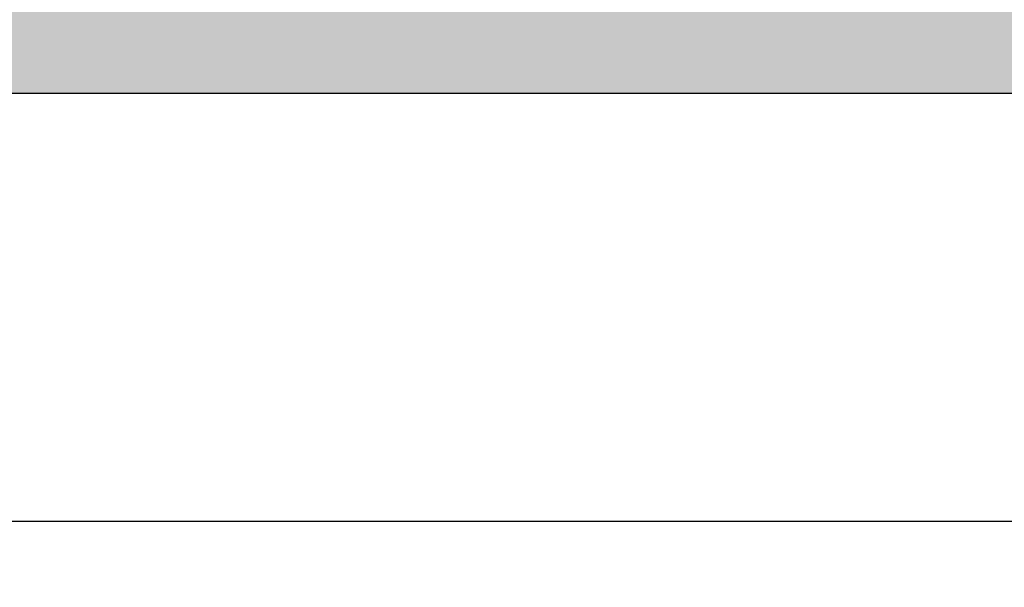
# Model space of a CAD drawing. Header units: feet. Extents: x 6 to 231, y 4 to 30.
# Tile 32 of 67: x 104.976 to 105.501, y 22.716 to 23.019. Entities that reach past the tile are written whole.
import ezdxf

# ---------------------------------------------------------------- set-up
doc = ezdxf.new("R2010")
doc.units = ezdxf.units.FT
doc.header["$MEASUREMENT"] = 0
doc.layers.add('HATCH', color=247, linetype='Continuous')
doc.layers.add('P-HATCH', color=247, linetype='Continuous')

msp = doc.modelspace()

# ---------------------------------------------------------------- hatches: boundary and pattern name
at = {"layer": 'P-HATCH', "linetype": 'Continuous'}
h = msp.add_hatch(dxfattribs=at)
h.set_pattern_fill('AR-CONC', color=256, scale=0.025)
h.set_pattern_definition([(50, (-82.46728, 26.97005), (0.17931505, -0.01568803), [0.01875, -0.20625]), (355, (-82.46728, 26.97005), (-0.03468783, 0.18804803), [0.015, -0.165]), (100.45144, (-82.45234, 26.96874), (0.14462721, 0.17236), [0.01593505, -0.17528553]), (46.1842, (-82.46728, 27.02005), (0.26681033, -0.04137982), [0.028125, -0.309375]), (96.63564, (-82.44505, 27.0166), (0.2336655, 0.24352965), [0.0239026, -0.26292844]), (351.18416, (-82.46728, 27.02005), (0.2336655, 0.24352965), [0.0225, -0.2475]), (21, (-82.44228, 27.00755), (0.14922676, -0.10065472), [0.01875, -0.20625]), (326, (-82.44228, 27.00755), (0.06082883, 0.18128751), [0.015, -0.165]), (71.45144, (-82.42984, 26.99916), (0.2100556, 0.08063279), [0.01593505, -0.17528553]), (37.5, (-82.46728, 26.97005), (0.003039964, 0.083223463), [0, -0.163, 0, -0.1675, 0, -0.165625]), (7.5, (-82.46728, 26.97005), (0.065767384, 0.09860293), [0, -0.0955, 0, -0.15925, 0, -0.063125]), (327.5, (-82.52303, 26.97005), (0.13345561, -0.005638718), [0, -0.0625, 0, -0.195, 0, -0.25875]), (317.5, (-82.54803, 26.97005), (0.14579654, 0.025026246), [0, -0.08125, 0, -0.1295, 0, -0.18375])])
edge = h.paths.add_edge_path()
edge.add_line((110.75015, 23.18672), (106.75035, 23.18672))
edge.add_line((106.75035, 23.18672), (103.66932, 23.18672))
edge.add_line((103.66932, 23.18672), (103.66932, 22.75122))
edge.add_line((103.66932, 22.75122), (103.87682, 22.75122))
edge.add_line((103.87682, 22.75122), (103.87682, 22.76686))
edge.add_arc((104.08682, 22.76951), 0.21002, 90.239, 180.7235, ccw=False)
edge.add_line((104.08594, 22.97952), (107.20974, 22.97952))
edge.add_line((107.20974, 22.97952), (110.33177, 22.97952))
edge.add_arc((110.33265, 22.76951), 0.21002, 0.7235, 90.239, ccw=False)
edge.add_line((110.54265, 22.77216), (110.54265, 22.75122))
edge.add_line((110.54265, 22.75122), (110.75015, 22.75122))
edge.add_line((110.75015, 22.75122), (110.75015, 23.18672))

# ---------------------------------------------------------------- linework, layer by layer
at = {"layer": 'HATCH', "linetype": 'Continuous'}
msp.add_lwpolyline([(107.20974, 22.7161), (107.20974, 22.97952), (104.08594, 22.97952, 0.409302), (103.87682, 22.77216), (103.87682, 22.75122)], format="xyb", dxfattribs=at)
at = {"layer": 'P-HATCH', "linetype": 'Continuous'}
msp.add_line((105.66933, 22.75122), (104.13069, 22.75122), dxfattribs=at)

doc.saveas('drawing.dxf')
